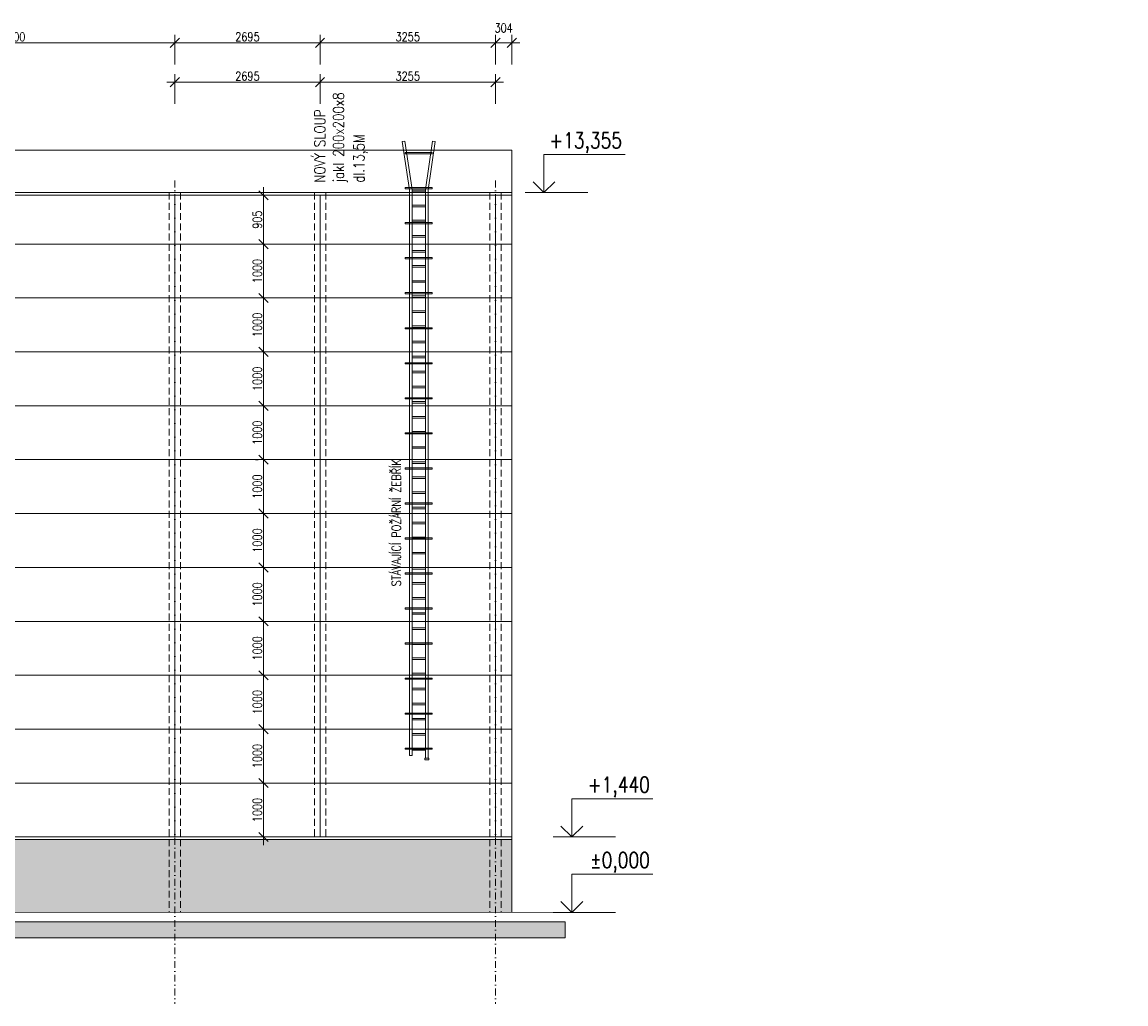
# Model space of a CAD drawing. Header units: millimetres. Extents: x -485339 to 350584, y -1189936 to 0.
# Tile 171 of 256: x -52715 to -32230, y -974337 to -956120. Entities that reach past the tile are written whole.
import ezdxf
from ezdxf.enums import TextEntityAlignment as Align

# ---------------------------------------------------------------- set-up
doc = ezdxf.new("R2010")
doc.units = ezdxf.units.MM
doc.header["$LTSCALE"] = 10
doc.linetypes.add('DASHDOT', pattern=[25.4, 12.7, -6.35, 0, -6.35])
doc.linetypes.add('ČÁRKOVANÁ', pattern=[19.05, 12.7, -6.35])
doc.layers.get('Defpoints').update_dxf_attribs({"color": 201})
for name, color, linetype, lineweight in [('N_kóty', 10, 'Continuous', 18), ('N_popis', 10, 'Continuous', 18), ('N_popis_fasáda', 212, 'Continuous', 18), ('N_čáry_obv.plášt', 212, 'Continuous', 18), ('N_šrary', 10, 'Continuous', 18), ('St_kóty_výškové', 132, 'Continuous', 18), ('St_popis', 250, 'Continuous', 18), ('St_sloupy_opláštění_pohled', 25, 'ČÁRKOVANÁ', 18), ('St_čáry_obrys', 5, 'Continuous', 35), ('St_čáry_plné', 250, 'Continuous', 18), ('St_šrafy', 250, 'Continuous', 18)]:
    doc.layers.add(name, color=color, linetype=linetype, lineweight=lineweight)
doc.styles.add('ROMANS', font='romans.shx', dxfattribs={"width": 0.8})
doc.styles.get("Standard").update_dxf_attribs({"font": 'simplex.shx', "width": 0.8})
doc.dimstyles.new('stavebníM100', dxfattribs={"dimtxt": 165, "dimasz": 170, "dimexe": 150, "dimexo": 100, "dimgap": 30, "dimtad": 1, "dimdec": 0, "dimtxsty": 'Standard', "dimblk": 'OBLIQUE', "dimcen": -2.5, "dimdle": 150, "dimclrd": 256, "dimclre": 256, "dimclrt": 256, "dimadec": 4, "dimazin": 0, "dimtfac": 1, "dimtdec": 0, "dimtmove": 2, "dimatfit": 3, "dimldrblk": 'OBLIQUE', "dimfxl": 400, "dimfxlon": 1, "dimlwd": -1, "dimlwe": -1, "dimarcsym": 0})

# ---------------------------------------------------------------- blocks, each defined once
blk = doc.blocks.new('*U3842')
at = {"layer": 'St_čáry_plné'}
for points in [[(-125, 15), (125, 15)], [(-125, -15), (125, -15)]]:
    blk.add_lwpolyline(points, dxfattribs=at)
blk = doc.blocks.new('*U3841')
at = {"layer": 'St_čáry_plné'}
for p in [(0, 10360), (0, 10080), (0, 9800), (0, 9520), (0, 9240), (0, 8960), (0, 8680), (0, 8400), (0, 8120), (0, 7840), (0, 7560), (0, 7280), (0, 7000), (0, 6720), (0, 6440), (0, 6160), (0, 5880), (0, 5600), (0, 5320), (0, 5040), (0, 4760), (0, 4480), (0, 4200), (0, 3920), (0, 3640), (0, 3360), (0, 3080), (0, 2800), (0, 2520), (0, 2240), (0, 1960), (0, 1680), (0, 1400), (0, 1120), (0, 840), (0, 560), (0, 280), (0, 0)]:
    blk.add_blockref('*U3842', p, dxfattribs=at)
blk = doc.blocks.new('*U3844')
at = {"layer": 'St_čáry_plné'}
blk.add_lwpolyline([(-250, -11), (250, -11), (250, 11), (-250, 11)], close=True, dxfattribs=at)
blk = doc.blocks.new('*U3843')
at = {"layer": 'St_čáry_plné'}
for p in [(0, 0), (0, -650), (0, -1300), (0, -1950), (0, -2600), (0, -3250), (0, -3900), (0, -4550), (0, -5200), (0, -5850), (0, -6500), (0, -7150), (0, -7800), (0, -8450), (0, -9100), (0, -9750), (0, -10400), (0, -11050)]:
    blk.add_blockref('*U3844', p, dxfattribs=at)
blk = doc.blocks.new('G$CD609EF3A')
at = {"layer": 'St_čáry_plné'}
for points in [[(-306, 855), (-257, 862)], [(-175, -40), (-306, 855)], [(-125, -36), (-257, 862)], [(125, -36), (257, 862)], [(175, -40), (306, 855)], [(306, 855), (257, 862)], [(-175, -40), (-175, -10536)], [(-125, -36), (-125, -10536)], [(125, -36), (125, -10590)], [(175, -36), (175, -10590)], [(-175, -10536), (-125, -10536)], [(125, -10590), (175, -10590)]]:
    blk.add_lwpolyline(points, dxfattribs=at)
blk.add_lwpolyline([(111, -10590), (189, -10590), (189, -10619), (111, -10619)], close=True, dxfattribs=at)
for name, p in [('*U3843', (0, 639)), ('*U3841', (0, -10423))]:
    blk.add_blockref(name, p, dxfattribs=at)
blk = doc.blocks.new('*U3985')
at = {"color": 0, "linetype": 'ByBlock', "lineweight": -2}
blk.add_line((3, 0), (-7, 0), dxfattribs=at)
for points in [[(0, 0), (0, 6.12), (0, 6.12), (-13, 6.12)], [(1.75, 1.75), (0, 0), (-1.75, 1.75)]]:
    blk.add_lwpolyline(points, dxfattribs=at)
at = {"color": 0, "linetype": 'ByBlock', "lineweight": -2, "style": 'ROMANS', "width": 0.8}
for tag, p in [('VYSKA', (-3.45, 9.62)), ('POPIS_001', (-12.5, 5.12))]:
    blk.add_attdef(tag, text='', height=2.5, dxfattribs=at).set_placement(p, align=Align.TOP_RIGHT)
blk = doc.blocks.new('_OBLIQUE')
at = {"color": 0, "linetype": 'ByBlock'}
blk.add_line((-0.5, -0.5), (0.5, 0.5), dxfattribs=at)
blk = doc.blocks.new('*D6706')
at = {"layer": 'Defpoints', "color": 0}
for p in [(-183011, -959239), (0, -959239), (-183011, -960239)]:
    blk.add_point(p, dxfattribs=at)
at = {"layer": 'N_popis_fasáda'}
for p, q in [((-182611, -959239), (-183161, -959239)), ((-183011, -960389), (-183011, -959089)), ((-183111, -960239), (-183161, -960239))]:
    blk.add_line(p, q, dxfattribs=at)
at = {"layer": 'N_popis_fasáda', "linetype": 'ByBlock', "xscale": 170, "yscale": 170, "zscale": 170}
for p, rotation in [((-183011, -959239), 90), ((-183011, -960239), 270)]:
    blk.add_blockref('_OBLIQUE', p, dxfattribs=dict(at, rotation=rotation))
at = {"layer": 'N_popis_fasáda', "insert": (-183124, -959739), "char_height": 165, "attachment_point": 5, "rotation": 90}
blk.add_mtext('1000', dxfattribs=at)
blk = doc.blocks.new('*D6729')
at = {"layer": 'Defpoints', "color": 0}
for p in [(-49880, -956505), (-49880, -959059), (-55880, -959284)]:
    blk.add_point(p, dxfattribs=at)
at = {"layer": 'N_popis_fasáda'}
for p, q in [((-55880, -956905), (-55880, -956355)), ((-49880, -956905), (-49880, -956355)), ((-56030, -956505), (-49730, -956505))]:
    blk.add_line(p, q, dxfattribs=at)
at = {"layer": 'N_popis_fasáda', "linetype": 'ByBlock', "xscale": 170, "yscale": 170, "zscale": 170, "rotation": 180}
blk.add_blockref('_OBLIQUE', (-55880, -956505), dxfattribs=at)
at = {"layer": 'N_popis_fasáda', "linetype": 'ByBlock', "xscale": 170, "yscale": 170, "zscale": 170}
blk.add_blockref('_OBLIQUE', (-49880, -956505), dxfattribs=at)
at = {"layer": 'N_popis_fasáda', "insert": (-52880, -956393), "char_height": 165, "attachment_point": 5}
blk.add_mtext('6000', dxfattribs=at)
blk = doc.blocks.new('*D6731')
at = {"layer": 'Defpoints', "color": 0}
for p in [(-43626, -956505), (-43626, -958494), (-43930, -959059)]:
    blk.add_point(p, dxfattribs=at)
at = {"layer": 'N_popis_fasáda'}
for p, q in [((-43930, -956905), (-43930, -956355)), ((-43626, -956905), (-43626, -956355)), ((-44080, -956505), (-43476, -956505))]:
    blk.add_line(p, q, dxfattribs=at)
at = {"layer": 'N_popis_fasáda', "linetype": 'ByBlock', "xscale": 170, "yscale": 170, "zscale": 170, "rotation": 180}
blk.add_blockref('_OBLIQUE', (-43930, -956505), dxfattribs=at)
at = {"layer": 'N_popis_fasáda', "linetype": 'ByBlock', "xscale": 170, "yscale": 170, "zscale": 170}
blk.add_blockref('_OBLIQUE', (-43626, -956505), dxfattribs=at)
at = {"layer": 'N_popis_fasáda', "insert": (-43778, -956228), "char_height": 165, "attachment_point": 5}
blk.add_mtext('304', dxfattribs=at)
blk = doc.blocks.new('*D6732')
at = {"layer": 'Defpoints', "color": 0}
for p in [(-49775, -970239), (-48236, -970239), (-49775, -971239)]:
    blk.add_point(p, dxfattribs=at)
at = {"layer": 'N_popis_fasáda'}
for p, q in [((-48236, -971389), (-48236, -970089)), ((-48636, -970239), (-48086, -970239)), ((-48636, -971239), (-48086, -971239))]:
    blk.add_line(p, q, dxfattribs=at)
at = {"layer": 'N_popis_fasáda', "linetype": 'ByBlock', "xscale": 170, "yscale": 170, "zscale": 170}
for p, rotation in [((-48236, -970239), 90), ((-48236, -971239), 270)]:
    blk.add_blockref('_OBLIQUE', p, dxfattribs=dict(at, rotation=rotation))
at = {"layer": 'N_popis_fasáda', "insert": (-48349, -970739), "char_height": 165, "attachment_point": 5, "rotation": 90}
blk.add_mtext('1000', dxfattribs=at)
blk = doc.blocks.new('*D6733')
at = {"layer": 'Defpoints', "color": 0}
for p in [(-48236, -969239), (-48236, -969239), (-49775, -970239)]:
    blk.add_point(p, dxfattribs=at)
at = {"layer": 'N_popis_fasáda'}
for p, q in [((-48236, -970389), (-48236, -969089)), ((-48136, -969239), (-48086, -969239)), ((-48636, -970239), (-48086, -970239))]:
    blk.add_line(p, q, dxfattribs=at)
at = {"layer": 'N_popis_fasáda', "linetype": 'ByBlock', "xscale": 170, "yscale": 170, "zscale": 170}
for p, rotation in [((-48236, -969239), 90), ((-48236, -970239), 270)]:
    blk.add_blockref('_OBLIQUE', p, dxfattribs=dict(at, rotation=rotation))
at = {"layer": 'N_popis_fasáda', "insert": (-48349, -969739), "char_height": 165, "attachment_point": 5, "rotation": 90}
blk.add_mtext('1000', dxfattribs=at)
blk = doc.blocks.new('*D6734')
at = {"layer": 'Defpoints', "color": 0}
for p in [(-48236, -968239), (-48236, -968239), (-48236, -969239)]:
    blk.add_point(p, dxfattribs=at)
at = {"layer": 'N_popis_fasáda'}
for p, q in [((-48236, -969389), (-48236, -968089)), ((-48336, -968239), (-48386, -968239)), ((-48336, -969239), (-48386, -969239))]:
    blk.add_line(p, q, dxfattribs=at)
at = {"layer": 'N_popis_fasáda', "linetype": 'ByBlock', "xscale": 170, "yscale": 170, "zscale": 170}
for p, rotation in [((-48236, -968239), 90), ((-48236, -969239), 270)]:
    blk.add_blockref('_OBLIQUE', p, dxfattribs=dict(at, rotation=rotation))
at = {"layer": 'N_popis_fasáda', "insert": (-48349, -968739), "char_height": 165, "attachment_point": 5, "rotation": 90}
blk.add_mtext('1000', dxfattribs=at)
blk = doc.blocks.new('*D6735')
at = {"layer": 'Defpoints', "color": 0}
for p in [(-48236, -967239), (-48236, -967239), (-48236, -968239)]:
    blk.add_point(p, dxfattribs=at)
at = {"layer": 'N_popis_fasáda'}
for p, q in [((-48336, -967239), (-48386, -967239)), ((-48236, -968389), (-48236, -967089)), ((-48336, -968239), (-48386, -968239))]:
    blk.add_line(p, q, dxfattribs=at)
at = {"layer": 'N_popis_fasáda', "linetype": 'ByBlock', "xscale": 170, "yscale": 170, "zscale": 170}
for p, rotation in [((-48236, -967239), 90), ((-48236, -968239), 270)]:
    blk.add_blockref('_OBLIQUE', p, dxfattribs=dict(at, rotation=rotation))
at = {"layer": 'N_popis_fasáda', "insert": (-48349, -967739), "char_height": 165, "attachment_point": 5, "rotation": 90}
blk.add_mtext('1000', dxfattribs=at)
blk = doc.blocks.new('*D6736')
at = {"layer": 'Defpoints', "color": 0}
for p in [(-48236, -966239), (-48236, -966239), (-48236, -967239)]:
    blk.add_point(p, dxfattribs=at)
at = {"layer": 'N_popis_fasáda'}
for p, q in [((-48336, -966239), (-48386, -966239)), ((-48236, -967389), (-48236, -966089)), ((-48336, -967239), (-48386, -967239))]:
    blk.add_line(p, q, dxfattribs=at)
at = {"layer": 'N_popis_fasáda', "linetype": 'ByBlock', "xscale": 170, "yscale": 170, "zscale": 170}
for p, rotation in [((-48236, -966239), 90), ((-48236, -967239), 270)]:
    blk.add_blockref('_OBLIQUE', p, dxfattribs=dict(at, rotation=rotation))
at = {"layer": 'N_popis_fasáda', "insert": (-48349, -966739), "char_height": 165, "attachment_point": 5, "rotation": 90}
blk.add_mtext('1000', dxfattribs=at)
blk = doc.blocks.new('*D6737')
at = {"layer": 'Defpoints', "color": 0}
for p in [(-48236, -965239), (-48236, -965239), (-48236, -966239)]:
    blk.add_point(p, dxfattribs=at)
at = {"layer": 'N_popis_fasáda'}
for p, q in [((-48236, -966389), (-48236, -965089)), ((-48336, -965239), (-48386, -965239)), ((-48336, -966239), (-48386, -966239))]:
    blk.add_line(p, q, dxfattribs=at)
at = {"layer": 'N_popis_fasáda', "linetype": 'ByBlock', "xscale": 170, "yscale": 170, "zscale": 170}
for p, rotation in [((-48236, -965239), 90), ((-48236, -966239), 270)]:
    blk.add_blockref('_OBLIQUE', p, dxfattribs=dict(at, rotation=rotation))
at = {"layer": 'N_popis_fasáda', "insert": (-48349, -965739), "char_height": 165, "attachment_point": 5, "rotation": 90}
blk.add_mtext('1000', dxfattribs=at)
blk = doc.blocks.new('*D6738')
at = {"layer": 'Defpoints', "color": 0}
for p in [(-48236, -964239), (-48236, -964239), (-48236, -965239)]:
    blk.add_point(p, dxfattribs=at)
at = {"layer": 'N_popis_fasáda'}
for p, q in [((-48236, -965389), (-48236, -964089)), ((-48336, -964239), (-48386, -964239)), ((-48336, -965239), (-48386, -965239))]:
    blk.add_line(p, q, dxfattribs=at)
at = {"layer": 'N_popis_fasáda', "linetype": 'ByBlock', "xscale": 170, "yscale": 170, "zscale": 170}
for p, rotation in [((-48236, -964239), 90), ((-48236, -965239), 270)]:
    blk.add_blockref('_OBLIQUE', p, dxfattribs=dict(at, rotation=rotation))
at = {"layer": 'N_popis_fasáda', "insert": (-48349, -964739), "char_height": 165, "attachment_point": 5, "rotation": 90}
blk.add_mtext('1000', dxfattribs=at)
blk = doc.blocks.new('*D6739')
at = {"layer": 'Defpoints', "color": 0}
for p in [(-48236, -963239), (-48236, -963239), (-48236, -964239)]:
    blk.add_point(p, dxfattribs=at)
at = {"layer": 'N_popis_fasáda'}
for p, q in [((-48236, -964389), (-48236, -963089)), ((-48336, -963239), (-48386, -963239)), ((-48336, -964239), (-48386, -964239))]:
    blk.add_line(p, q, dxfattribs=at)
at = {"layer": 'N_popis_fasáda', "linetype": 'ByBlock', "xscale": 170, "yscale": 170, "zscale": 170}
for p, rotation in [((-48236, -963239), 90), ((-48236, -964239), 270)]:
    blk.add_blockref('_OBLIQUE', p, dxfattribs=dict(at, rotation=rotation))
at = {"layer": 'N_popis_fasáda', "insert": (-48349, -963739), "char_height": 165, "attachment_point": 5, "rotation": 90}
blk.add_mtext('1000', dxfattribs=at)
blk = doc.blocks.new('*D6740')
at = {"layer": 'Defpoints', "color": 0}
for p in [(-48236, -962239), (-48236, -962239), (-48236, -963239)]:
    blk.add_point(p, dxfattribs=at)
at = {"layer": 'N_popis_fasáda'}
for p, q in [((-48236, -963389), (-48236, -962089)), ((-48336, -962239), (-48386, -962239)), ((-48336, -963239), (-48386, -963239))]:
    blk.add_line(p, q, dxfattribs=at)
at = {"layer": 'N_popis_fasáda', "linetype": 'ByBlock', "xscale": 170, "yscale": 170, "zscale": 170}
for p, rotation in [((-48236, -962239), 90), ((-48236, -963239), 270)]:
    blk.add_blockref('_OBLIQUE', p, dxfattribs=dict(at, rotation=rotation))
at = {"layer": 'N_popis_fasáda', "insert": (-48349, -962739), "char_height": 165, "attachment_point": 5, "rotation": 90}
blk.add_mtext('1000', dxfattribs=at)
blk = doc.blocks.new('*D6741')
at = {"layer": 'Defpoints', "color": 0}
for p in [(-48236, -961239), (-48236, -961239), (-48236, -962239)]:
    blk.add_point(p, dxfattribs=at)
at = {"layer": 'N_popis_fasáda'}
for p, q in [((-48236, -962389), (-48236, -961089)), ((-48336, -961239), (-48386, -961239)), ((-48336, -962239), (-48386, -962239))]:
    blk.add_line(p, q, dxfattribs=at)
at = {"layer": 'N_popis_fasáda', "linetype": 'ByBlock', "xscale": 170, "yscale": 170, "zscale": 170}
for p, rotation in [((-48236, -961239), 90), ((-48236, -962239), 270)]:
    blk.add_blockref('_OBLIQUE', p, dxfattribs=dict(at, rotation=rotation))
at = {"layer": 'N_popis_fasáda', "insert": (-48349, -961739), "char_height": 165, "attachment_point": 5, "rotation": 90}
blk.add_mtext('1000', dxfattribs=at)
blk = doc.blocks.new('*D6742')
at = {"layer": 'Defpoints', "color": 0}
for p in [(-48236, -960239), (-48236, -960239), (-48236, -961239)]:
    blk.add_point(p, dxfattribs=at)
at = {"layer": 'N_popis_fasáda'}
for p, q in [((-48236, -961389), (-48236, -960089)), ((-48336, -960239), (-48386, -960239)), ((-48336, -961239), (-48386, -961239))]:
    blk.add_line(p, q, dxfattribs=at)
at = {"layer": 'N_popis_fasáda', "linetype": 'ByBlock', "xscale": 170, "yscale": 170, "zscale": 170}
for p, rotation in [((-48236, -960239), 90), ((-48236, -961239), 270)]:
    blk.add_blockref('_OBLIQUE', p, dxfattribs=dict(at, rotation=rotation))
at = {"layer": 'N_popis_fasáda', "insert": (-48349, -960739), "char_height": 165, "attachment_point": 5, "rotation": 90}
blk.add_mtext('1000', dxfattribs=at)
blk = doc.blocks.new('*D6743')
at = {"layer": 'Defpoints', "color": 0}
for p in [(-48236, -959334), (-48236, -959334), (-48236, -960239)]:
    blk.add_point(p, dxfattribs=at)
at = {"layer": 'N_popis_fasáda'}
for p, q in [((-48236, -960389), (-48236, -959184)), ((-48336, -959334), (-48386, -959334)), ((-48336, -960239), (-48386, -960239))]:
    blk.add_line(p, q, dxfattribs=at)
at = {"layer": 'N_popis_fasáda', "linetype": 'ByBlock', "xscale": 170, "yscale": 170, "zscale": 170}
for p, rotation in [((-48236, -959334), 90), ((-48236, -960239), 270)]:
    blk.add_blockref('_OBLIQUE', p, dxfattribs=dict(at, rotation=rotation))
at = {"layer": 'N_popis_fasáda', "ltscale": 2, "insert": (-48349, -959786), "char_height": 165, "attachment_point": 5, "rotation": 90}
blk.add_mtext('905', dxfattribs=at)
blk = doc.blocks.new('*D8007')
at = {"layer": 'Defpoints', "color": 0}
for p in [(-47185, -956505), (-49880, -959059), (-47185, -959334)]:
    blk.add_point(p, dxfattribs=at)
at = {"layer": 'N_popis_fasáda'}
for p, q in [((-49880, -956905), (-49880, -956355)), ((-47185, -956905), (-47185, -956355)), ((-50030, -956505), (-47035, -956505))]:
    blk.add_line(p, q, dxfattribs=at)
at = {"layer": 'N_popis_fasáda', "linetype": 'ByBlock', "xscale": 170, "yscale": 170, "zscale": 170, "rotation": 180}
blk.add_blockref('_OBLIQUE', (-49880, -956505), dxfattribs=at)
at = {"layer": 'N_popis_fasáda', "linetype": 'ByBlock', "xscale": 170, "yscale": 170, "zscale": 170}
blk.add_blockref('_OBLIQUE', (-47185, -956505), dxfattribs=at)
at = {"layer": 'N_popis_fasáda', "insert": (-48533, -956393), "char_height": 165, "attachment_point": 5}
blk.add_mtext('2695', dxfattribs=at)
blk = doc.blocks.new('*D8008')
at = {"layer": 'Defpoints', "color": 0}
for p in [(-43930, -956505), (-47185, -959334), (-43930, -959334)]:
    blk.add_point(p, dxfattribs=at)
at = {"layer": 'N_popis_fasáda'}
for p, q in [((-47185, -956905), (-47185, -956355)), ((-43930, -956905), (-43930, -956355)), ((-47335, -956505), (-43780, -956505))]:
    blk.add_line(p, q, dxfattribs=at)
at = {"layer": 'N_popis_fasáda', "linetype": 'ByBlock', "xscale": 170, "yscale": 170, "zscale": 170, "rotation": 180}
blk.add_blockref('_OBLIQUE', (-47185, -956505), dxfattribs=at)
at = {"layer": 'N_popis_fasáda', "linetype": 'ByBlock', "xscale": 170, "yscale": 170, "zscale": 170}
blk.add_blockref('_OBLIQUE', (-43930, -956505), dxfattribs=at)
at = {"layer": 'N_popis_fasáda', "insert": (-45558, -956393), "char_height": 165, "attachment_point": 5}
blk.add_mtext('3255', dxfattribs=at)
blk = doc.blocks.new('*D8034')
at = {"layer": 'Defpoints', "color": 0}
for p in [(-47185, -957235), (-49880, -959059), (-47185, -959334)]:
    blk.add_point(p, dxfattribs=at)
at = {"layer": 'N_kóty'}
for p, q in [((-49880, -957635), (-49880, -957085)), ((-47185, -957635), (-47185, -957085)), ((-50030, -957235), (-47035, -957235))]:
    blk.add_line(p, q, dxfattribs=at)
at = {"layer": 'N_kóty', "linetype": 'ByBlock', "xscale": 170, "yscale": 170, "zscale": 170, "rotation": 180}
blk.add_blockref('_OBLIQUE', (-49880, -957235), dxfattribs=at)
at = {"layer": 'N_kóty', "linetype": 'ByBlock', "xscale": 170, "yscale": 170, "zscale": 170}
blk.add_blockref('_OBLIQUE', (-47185, -957235), dxfattribs=at)
at = {"layer": 'N_kóty', "lineweight": 18, "insert": (-48533, -957123), "char_height": 165, "attachment_point": 5}
blk.add_mtext('2695', dxfattribs=at)
blk = doc.blocks.new('*D8035')
at = {"layer": 'Defpoints', "color": 0}
for p in [(-43930, -957235), (-43930, -959059), (-47185, -959334)]:
    blk.add_point(p, dxfattribs=at)
at = {"layer": 'N_kóty'}
for p, q in [((-47185, -957635), (-47185, -957085)), ((-43930, -957635), (-43930, -957085)), ((-47335, -957235), (-43780, -957235))]:
    blk.add_line(p, q, dxfattribs=at)
at = {"layer": 'N_kóty', "linetype": 'ByBlock', "xscale": 170, "yscale": 170, "zscale": 170, "rotation": 180}
blk.add_blockref('_OBLIQUE', (-47185, -957235), dxfattribs=at)
at = {"layer": 'N_kóty', "linetype": 'ByBlock', "xscale": 170, "yscale": 170, "zscale": 170}
blk.add_blockref('_OBLIQUE', (-43930, -957235), dxfattribs=at)
at = {"layer": 'N_kóty', "lineweight": 18, "insert": (-45558, -957123), "char_height": 165, "attachment_point": 5}
blk.add_mtext('3255', dxfattribs=at)

msp = doc.modelspace()

# ---------------------------------------------------------------- hatches: boundary and pattern name
at = {"layer": 'N_šrary'}
h = msp.add_hatch(dxfattribs=at)
h.set_pattern_fill('AR-SAND', color=256, scale=5)
h.paths.add_polyline_path([(-58674.9, -972638.5), (-43626.2, -972638.5), (-43626.2, -971288.5), (-59724.9, -971288.5), (-59724.9, -971558.5), (-58674.9, -971558.5), (-58674.9, -971738.5), (-58674.9, -971918.5), (-58674.9, -972098.5), (-58674.9, -972278.5), (-58674.9, -972458.5)])
at = {"layer": 'St_šrafy'}
h = msp.add_hatch(color=256, dxfattribs=at)
h.dxf.hatch_style = 1
h.paths.add_polyline_path([(-142454.3, -973113.5), (-42636.8, -973113.5), (-42636.8, -972813.5), (-142454.3, -972813.5)])

# ---------------------------------------------------------------- linework, layer by layer
at = {"layer": 'N_čáry_obv.plášt'}
for points in [[(-49879.9, -971238.5), (-49879.9, -959333.5)], [(-47185.2, -971238.5), (-47185.2, -959333.5)], [(-43930.5, -971238.5), (-43930.5, -959333.5)], [(-59724.9, -960238.5), (-43626.2, -960238.5)], [(-59724.9, -961238.5), (-43626.2, -961238.5)], [(-59724.9, -962238.5), (-43626.2, -962238.5)], [(-59724.9, -963238.5), (-43626.2, -963238.5)], [(-59724.9, -964238.5), (-43626.2, -964238.5)], [(-59724.9, -965238.5), (-43626.2, -965238.5)], [(-59724.9, -966238.5), (-43626.2, -966238.5)], [(-59724.9, -967238.5), (-43626.2, -967238.5)], [(-59724.9, -968238.5), (-43626.2, -968238.5)], [(-59724.9, -969238.5), (-43626.2, -969238.5)], [(-59724.9, -970238.5), (-43626.2, -970238.5)], [(-59724.9, -971238.5), (-43626.2, -971238.5)]]:
    msp.add_lwpolyline(points, dxfattribs=at)
at = {"layer": 'N_šrary'}
for points in [[(-56834.2, -958494.3), (-43626.2, -958494.3)], [(-70504.9, -959283.5), (-43626.2, -959283.5)], [(-70504.9, -959333.5), (-43626.2, -959333.5)], [(-59724.9, -971288.5), (-43626.2, -971288.5)]]:
    msp.add_lwpolyline(points, dxfattribs=at)
at = {"layer": 'St_sloupy_opláštění_pohled', "linetype": 'DASHDOT'}
for points in [[(-49879.9, -959059.2), (-49879.9, -974336.9)], [(-43930.5, -959059.2), (-43930.5, -974336.9)]]:
    msp.add_lwpolyline(points, dxfattribs=at)
at = {"layer": 'St_sloupy_opláštění_pohled'}
for points in [[(-49984.9, -959283.5), (-49984.9, -972638.5)], [(-49774.9, -959283.5), (-49774.9, -972638.5)], [(-44035.5, -959283.5), (-44035.5, -972638.5)], [(-43825.5, -959283.5), (-43825.5, -972638.5)]]:
    msp.add_lwpolyline(points, dxfattribs=at)
at = {"layer": 'St_sloupy_opláštění_pohled', "color": 10}
for points in [[(-47290.2, -959283.5), (-47290.2, -971238.5)], [(-47080.2, -959283.5), (-47080.2, -971238.5)]]:
    msp.add_lwpolyline(points, dxfattribs=at)
at = {"layer": 'St_čáry_obrys', "const_width": 10}
msp.add_lwpolyline([(-142454.3, -972638.5), (-42636.8, -972638.5)], dxfattribs=at)
at = {"layer": 'St_čáry_plné'}
msp.add_lwpolyline([(-43626.2, -958494.3), (-43626.2, -972638.5)], dxfattribs=at)
at = {"layer": 'St_šrafy'}
msp.add_lwpolyline([(-142454.3, -973113.5), (-42636.8, -973113.5), (-42636.8, -972813.5), (-142454.3, -972813.5)], close=True, dxfattribs=at)

# ---------------------------------------------------------------- block references
at = {"layer": 'St_kóty_výškové'}
ref = msp.add_blockref('*U3985', (-43029.7, -959283.5), dxfattribs=dict(at, xscale=-115.8301158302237, yscale=115.8301158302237, zscale=115.8301158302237))
ref.add_attrib('VYSKA', '+13,355', dxfattribs={"layer": '0', "color": 0, "linetype": 'ByBlock', "lineweight": -2, "height": 289.58, "style": 'ROMANS', "width": 0.8}).set_placement((-41581.9, -958168.7), align=Align.TOP_RIGHT)
ref = msp.add_blockref('*U3985', (-42512.6, -971238.5), dxfattribs=dict(at, xscale=-115.8301158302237, yscale=115.8301158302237, zscale=115.8301158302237))
ref.add_attrib('VYSKA', '+1,440', dxfattribs={"layer": '0', "color": 0, "linetype": 'ByBlock', "lineweight": -2, "height": 289.58, "style": 'ROMANS', "width": 0.8}).set_placement((-41064.8, -970123.7), align=Align.TOP_RIGHT)
ref = msp.add_blockref('*U3985', (-42512.6, -972638.5), dxfattribs=dict(at, xscale=-115.8301158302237, yscale=115.8301158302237, zscale=115.8301158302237))
ref.add_attrib('VYSKA', '%%P0,000', dxfattribs={"layer": '0', "color": 0, "linetype": 'ByBlock', "lineweight": -2, "height": 289.58, "style": 'ROMANS', "width": 0.8}).set_placement((-41064.8, -971523.7), align=Align.TOP_RIGHT)
at = {"layer": 'St_čáry_plné'}
msp.add_blockref('G$CD609EF3A', (-45353.3, -959190.1), dxfattribs=at)

# ---------------------------------------------------------------- texts
at = {"layer": 'N_popis', "lineweight": 18, "width": 0.8}
for s, p in [('jakl 200x200x8', (-46742.7, -959099.1)), ('NOVÝ SLOUP', (-47089.2, -959099.1)), ('dl.13,5M', (-46362.2, -959099.1))]:
    msp.add_text(s, height=200, rotation=90, dxfattribs=at).set_placement(p)
at = {"layer": 'St_popis', "ltscale": 2, "width": 0.8}
msp.add_text('STÁVAJÍCÍ POŽÁRNÍ ŽEBŘÍK', height=165, rotation=90, dxfattribs=at).set_placement((-45686.8, -966588.4))

# ---------------------------------------------------------------- dimensions: what is measured, and where the dimension line sits
at = {"layer": 'N_kóty', "lineweight": 18}
for base, p1, p2, picture, middle in [((-47185.2, -957235), (-49879.9, -959059.2), (-47185.2, -959333.5), '*D8034', (-48532.5, -957122.5)), ((-43930.5, -957235), (-47185.2, -959333.5), (-43930.5, -959059.2), '*D8035', (-45557.8, -957122.5))]:
    dim = msp.add_linear_dim(base=base, p1=p1, p2=p2, dimstyle='stavebníM100', dxfattribs=at)
    dim.commit()
    dim.dimension.update_dxf_attribs({"geometry": picture, "text_midpoint": middle})
at = {"layer": 'N_popis_fasáda'}
for base, p1, p2, picture, middle in [((-43626.2, -956505.5), (-43930.5, -959059.2), (-43626.2, -958494.3), '*D6731', (-43778.3, -956228)), ((-49879.9, -956505.5), (-55879.9, -959283.5), (-49879.9, -959059.2), '*D6729', (-52879.9, -956393))]:
    dim = msp.add_linear_dim(base=base, p1=p1, p2=p2, dimstyle='stavebníM100', dxfattribs=at)
    dim.commit()
    dim.dimension.update_dxf_attribs({"geometry": picture, "text_midpoint": middle})
for base, p1, p2, picture, middle in [((-47185.2, -956505.5), (-49879.9, -959059.2), (-47185.2, -959333.5), '*D8007', (-48532.5, -956393)), ((-43930.5, -956505.5), (-47185.2, -959333.5), (-43930.5, -959333.5), '*D8008', (-45557.8, -956393))]:
    dim = msp.add_linear_dim(base=base, p1=p1, p2=p2, dimstyle='stavebníM100', override={"dimtxsty": 'Standard', "dimldrblk": 'OBLIQUE'}, dxfattribs=at)
    dim.commit()
    dim.dimension.update_dxf_attribs({"geometry": picture, "text_midpoint": middle})
for base, p1, p2, picture, middle in [((-183011.3, -959238.5), (-183011.3, -960238.5), (0, -959238.5), '*D6706', (-183123.8, -959738.5)), ((-48236.5, -959333.5), (-48236.5, -960238.5), (-48236.5, -959333.5), '*D6743', (-48349, -959786)), ((-48236.5, -960238.5), (-48236.5, -961238.5), (-48236.5, -960238.5), '*D6742', (-48349, -960738.5)), ((-48236.5, -961238.5), (-48236.5, -962238.5), (-48236.5, -961238.5), '*D6741', (-48349, -961738.5)), ((-48236.5, -962238.5), (-48236.5, -963238.5), (-48236.5, -962238.5), '*D6740', (-48349, -962738.5)), ((-48236.5, -963238.5), (-48236.5, -964238.5), (-48236.5, -963238.5), '*D6739', (-48349, -963738.5)), ((-48236.5, -964238.5), (-48236.5, -965238.5), (-48236.5, -964238.5), '*D6738', (-48349, -964738.5)), ((-48236.5, -965238.5), (-48236.5, -966238.5), (-48236.5, -965238.5), '*D6737', (-48349, -965738.5)), ((-48236.5, -966238.5), (-48236.5, -967238.5), (-48236.5, -966238.5), '*D6736', (-48349, -966738.5)), ((-48236.5, -967238.5), (-48236.5, -968238.5), (-48236.5, -967238.5), '*D6735', (-48349, -967738.5)), ((-48236.5, -968238.5), (-48236.5, -969238.5), (-48236.5, -968238.5), '*D6734', (-48349, -968738.5)), ((-48236.5, -969238.5), (-49774.9, -970238.5), (-48236.5, -969238.5), '*D6733', (-48349, -969738.5)), ((-48236.5, -970238.5), (-49774.9, -971238.5), (-49774.9, -970238.5), '*D6732', (-48349, -970738.5))]:
    dim = msp.add_linear_dim(base=base, p1=p1, p2=p2, angle=90, dimstyle='stavebníM100', dxfattribs=at)
    dim.commit()
    dim.dimension.update_dxf_attribs({"geometry": picture, "text_midpoint": middle})

doc.saveas('drawing.dxf')
